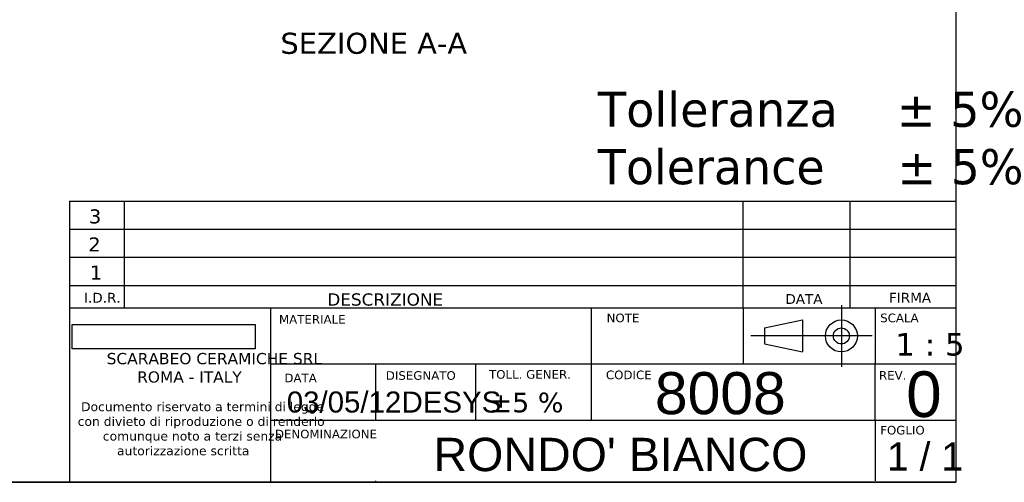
# Model space of a CAD drawing. Header units: millimetres. Extents: x 11 to 291, y 7 to 203.
# Tile 3 of 3: x 151 to 291, y 7 to 73. Entities that reach past the tile are written whole.
import ezdxf
from ezdxf.enums import TextEntityAlignment as Align
from ezdxf.lldxf.tags import DXFTag

# ---------------------------------------------------------------- set-up
doc = ezdxf.new("R2010")
doc.units = ezdxf.units.MM
for name, color, linetype in [('1', 7, 'Continuous'), ('asse', 7, 'Continuous'), ('Default', 7, 'Continuous'), ('Predefinito', 7, 'Continuous')]:
    doc.layers.add(name, color=color, linetype=linetype)
doc.styles.add('SEACAD_Arial', font='arial.ttf')
doc.styles.add('SEACAD_Verdana', font='verdana.ttf')
doc.styles.add('SEACAD_VerdanaBI', font='verdanaz.ttf')
tags = doc.linetypes.add('CENTER2', pattern=[28.575000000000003, 19.05, -3.175, 3.175, -3.175]).pattern_tags.tags
tags[10:11] = [DXFTag(74, 4), DXFTag(75, 0), DXFTag(340, '0'), DXFTag(46, 0.0), DXFTag(50, 0.0), DXFTag(44, 0.0), DXFTag(45, 0.0)]
tags[8:9] = [DXFTag(74, 4), DXFTag(75, 0), DXFTag(340, '0'), DXFTag(46, 0.0), DXFTag(50, 0.0), DXFTag(44, 0.0), DXFTag(45, 0.0)]
tags[6:7] = [DXFTag(74, 4), DXFTag(75, 0), DXFTag(340, '0'), DXFTag(46, 0.0), DXFTag(50, 0.0), DXFTag(44, 0.0), DXFTag(45, 0.0)]
tags[4:5] = [DXFTag(74, 4), DXFTag(75, 0), DXFTag(340, '0'), DXFTag(46, 0.0), DXFTag(50, 0.0), DXFTag(44, 0.0), DXFTag(45, 0.0)]
picture_1 = doc.add_image_def('image1.jpg', size_in_pixel=(300, 40))

# ---------------------------------------------------------------- blocks, each defined once
blk = doc.blocks.new('SEANNOT_GROUP3')
at = {"layer": 'Default', "color": 7, "linetype": 'Continuous', "style": 'SEACAD_Arial'}
blk.add_text('03/05/12', height=3, dxfattribs=at).set_placement((189.0816484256, 20.2255801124), align=Align.TOP_LEFT)
blk = doc.blocks.new('SEANNOT_GROUP4')
at = {"layer": 'Default', "color": 7, "linetype": 'Continuous', "style": 'SEACAD_Arial'}
blk.add_text('1 / 1', height=4, dxfattribs=at).set_placement((274.5275896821, 12.9661109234), align=Align.TOP_LEFT)
blk = doc.blocks.new('SEANNOT_GROUP5')
at = {"layer": 'asse', "color": 7, "linetype": 'CENTER2'}
for p, q in [((268.0507598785, 32.5132231), (268.0507598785, 23.7632230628)), ((272.4257598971, 28.1382230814), (263.6757598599, 28.1382230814))]:
    blk.add_line(p, q, dxfattribs=at)
blk = doc.blocks.new('SEANNOT_GROUP6')
at = {"layer": 'asse', "color": 7, "linetype": 'CENTER2'}
blk.add_line((264.5823548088, 28.1382230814), (255.1706797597, 28.1382230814), dxfattribs=at)
blk = doc.blocks.new('SEANNOT_GROUP7')
at = {"layer": 'Predefinito', "color": 7, "linetype": 'Continuous', "style": 'SEACAD_Arial'}
blk.add_text("RONDO' BIANCO", height=4.75, dxfattribs=at).set_placement((209.9716716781, 13.6257574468), align=Align.TOP_LEFT)
blk = doc.blocks.new('SEANNOT_GROUP9')
at = {"layer": 'Predefinito', "color": 7, "linetype": 'Continuous', "style": 'SEACAD_Arial'}
blk.add_text('DESYS', height=3, dxfattribs=at).set_placement((205.4238703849, 20.2213690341), align=Align.TOP_LEFT)
blk = doc.blocks.new('SEANNOT_GROUP11')
at = {"layer": 'Predefinito', "color": 7, "linetype": 'Continuous', "style": 'SEACAD_Arial'}
blk.add_text('8008', height=6, dxfattribs=at).set_placement((241.493512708, 22.9908499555), align=Align.TOP_LEFT)
blk = doc.blocks.new('SEANNOT_GROUP12')
at = {"layer": 'Predefinito', "color": 7, "linetype": 'Continuous', "style": 'SEACAD_Arial'}
blk.add_text('0', height=6.5, dxfattribs=at).set_placement((277.2833090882, 23.0928429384), align=Align.TOP_LEFT)

msp = doc.modelspace()

# ---------------------------------------------------------------- linework, layer by layer
at = {"layer": '1', "color": 7, "linetype": 'Continuous'}
for p, q in [((284.3565875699, 202.8450125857), (284.3565875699, 7.2812665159)), ((158.1293431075, 47.3492349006), (284.3565875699, 47.3492349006)), ((254.0877069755, 32.1479564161), (254.0877069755, 47.3479564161)), ((269.2877069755, 32.1479564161), (269.2877069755, 47.3479564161)), ((158.1293431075, 43.3492349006), (284.3565875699, 43.3492349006)), ((158.1293431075, 39.3492349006), (284.3565875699, 39.3492349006)), ((158.1293431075, 35.3492349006), (284.3565875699, 35.3492349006)), ((158.1293431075, 32.1479564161), (284.3565875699, 32.1479564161)), ((254.0877069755, 32.1479564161), (254.0877069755, 24.1479564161)), ((272.8869784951, 32.1479564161), (272.8869784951, 24.1479564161)), ((257.0986451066, 29.2777821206), (262.5353063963, 30.4173411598)), ((262.5353063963, 30.4173411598), (262.5353063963, 25.859105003)), ((257.0986451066, 29.2777821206), (257.0986451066, 26.9986640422)), ((257.0986451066, 26.9986640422), (262.5353063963, 25.859105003)), ((186.7807768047, 24.1479564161), (284.3565875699, 24.1479564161)), ((272.8869784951, 16.1479564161), (272.8869784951, 24.1479564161)), ((186.7807768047, 16.1479564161), (284.3565875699, 16.1479564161)), ((272.8869784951, 16.1479564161), (272.8869784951, 7.4714564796)), ((284.3565875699, 7.2812665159), (10.8564131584, 7.2812665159)), ((88.7928415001, 7.3094452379), (284.3565875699, 7.3094452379))]:
    msp.add_line(p, q, dxfattribs=at)
for radius in [2.279118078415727, 1.139559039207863]:
    msp.add_circle((268.0507598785, 28.1382230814), radius, dxfattribs=at)
at = {"layer": 'Predefinito', "color": 7, "linetype": 'Continuous'}
for p, q in [((158.1293431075, 47.3492349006), (158.1293431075, 7.4489135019)), ((165.9433704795, 47.3492349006), (165.9433704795, 32.1479564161)), ((186.7807768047, 32.1479564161), (186.7807768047, 7.4489135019)), ((232.4353061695, 32.1479564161), (232.4353061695, 16.1479564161)), ((201.7142513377, 24.1479564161), (201.7142513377, 16.1479564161)), ((215.9585952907, 24.1479564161), (215.9585952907, 16.1479564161)), ((201.7142513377, 7.4714564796), (201.7142513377, 7.4489135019))]:
    msp.add_line(p, q, dxfattribs=at)

# ---------------------------------------------------------------- block references
at = {"layer": 'asse'}
msp.add_blockref('SEANNOT_GROUP6', (0, 0), dxfattribs=at)
at = {"layer": 'Default'}
for name in ['SEANNOT_GROUP3', 'SEANNOT_GROUP4']:
    msp.add_blockref(name, (0, 0), dxfattribs=at)
at = {"layer": 'Predefinito'}
for name in ['SEANNOT_GROUP5', 'SEANNOT_GROUP11', 'SEANNOT_GROUP12', 'SEANNOT_GROUP9', 'SEANNOT_GROUP7']:
    msp.add_blockref(name, (0, 0), dxfattribs=at)

# ---------------------------------------------------------------- texts
at = {"layer": '1', "color": 7, "linetype": 'Continuous', "style": 'SEACAD_Verdana'}
for s, height, p in [('MATERIALE', 1.224, (187.9730112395, 31.1140379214)), ('NOTE', 1.224, (234.6243800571, 31.3255514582)), ('SCALA', 1.224, (273.5792453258, 31.3255514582)), ('1 : 5', 3.2, (275.7402245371, 28.5531987)), ('DATA', 1.224, (188.7404432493, 22.7612981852)), ('DISEGNATO', 1.224, (203.1815742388, 23.1194875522)), ('TOLL. GENER.', 1.224, (217.881546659, 23.2753461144)), ('CODICE', 1.224, (234.5251798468, 23.204706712)), ('REV.', 1.224, (273.4061330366, 23.1386382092)), ('±5 %', 2.8, (217.9524647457, 20.0623171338)), ('DENOMINAZIONE', 1.2208958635, (187.4005000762, 14.7736425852)), ('FOGLIO', 1.224, (273.5792453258, 15.3255514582))]:
    msp.add_text(s, height=height, dxfattribs=at).set_placement(p, align=Align.TOP_LEFT)
at = {"layer": 'Default', "color": 7, "linetype": 'Continuous', "style": 'SEACAD_Verdana'}
for s, height, p in [('SEZIONE A-A', 3, (188.1797612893, 71.3500362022)), ('Tolleranza    ± 5%', 5, (233.3874922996, 62.950933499)), ('Tolerance     ± 5%', 5, (233.3874922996, 54.7691153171))]:
    msp.add_text(s, height=height, dxfattribs=at).set_placement(p, align=Align.TOP_LEFT)
at = {"layer": 'Predefinito', "color": 7, "linetype": 'Continuous'}
for s, height, style, p in [('3', 2, 'SEACAD_Verdana', (160.9227086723, 46.1813237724)), ('2', 2, 'SEACAD_Verdana', (160.8317995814, 42.1813237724)), ('1', 2, 'SEACAD_Verdana', (161.0363450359, 38.1813237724)), ('I.D.R.', 1.4, 'SEACAD_Verdana', (160.214850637, 34.2886394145)), ('DESCRIZIONE', 1.75, 'SEACAD_Verdana', (194.8540894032, 34.2124092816)), ('DATA', 1.4, 'SEACAD_Verdana', (260.0826361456, 34.1077178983)), ('FIRMA', 1.4, 'SEACAD_Verdana', (274.8449029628, 34.28736093)), ('SCARABEO CERAMICHE SRL', 1.6, 'SEACAD_VerdanaBI', (163.4334555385, 25.7147622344)), ('ROMA - ITALY', 1.6, 'SEACAD_VerdanaBI', (167.7789100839, 23.0965804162)), ('Documento riservato a termini di legge', 1.28, 'SEACAD_Verdana', (159.7911129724, 18.701719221)), ('con divieto di riproduzione o di renderlo', 1.28, 'SEACAD_Verdana', (159.3111129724, 16.6071737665)), ('comunque noto a terzi senza ', 1.28, 'SEACAD_Verdana', (162.8892947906, 14.5126283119)), ('autorizzazione scritta', 1.28, 'SEACAD_Verdana', (164.9111129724, 12.4180828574))]:
    msp.add_text(s, height=height, dxfattribs=dict(at, style=style)).set_placement(p, align=Align.TOP_LEFT)

# ---------------------------------------------------------------- pictures from other files: only their frames are drawn
image = msp.add_image(picture_1, insert=(158.541481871, 26.3095336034), size_in_units=(26.023777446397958, 3.469836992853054))

doc.saveas('drawing.dxf')
